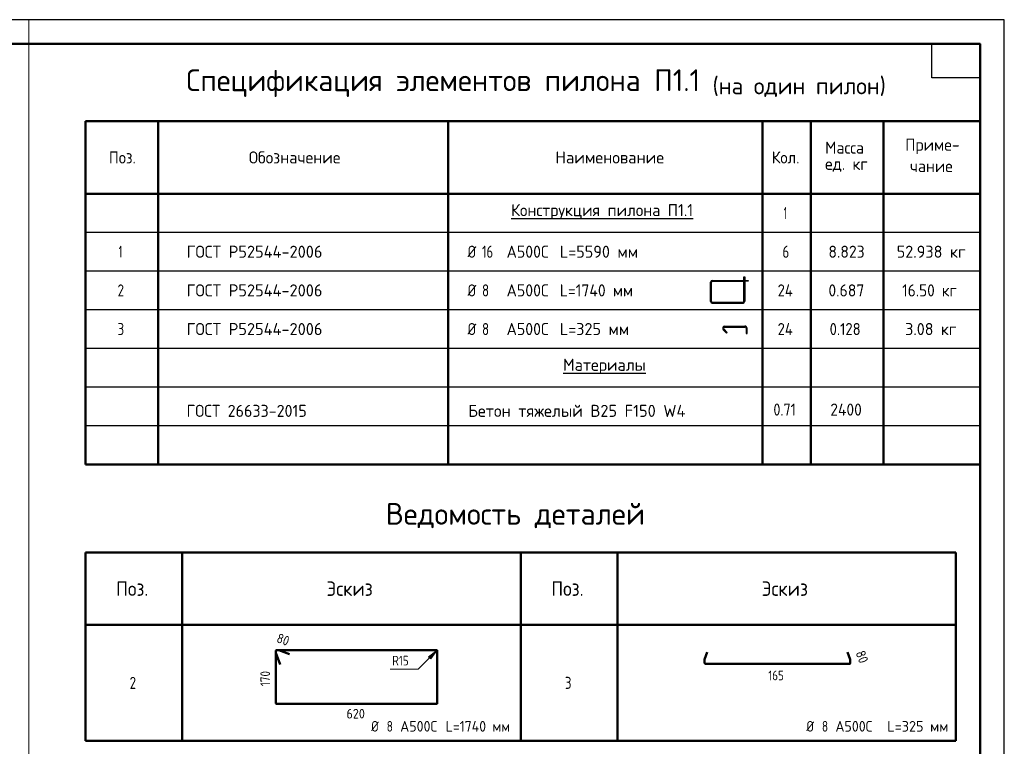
# Model space of a CAD drawing. Header units: millimetres. Extents: x 0 to 50400, y 0 to 35640.
# Tile 13 of 13: x 25966 to 50400, y 17602 to 35640. Entities that reach past the tile are written whole.
import ezdxf

# ---------------------------------------------------------------- set-up
doc = ezdxf.new("R2010")
doc.units = ezdxf.units.MM
doc.layers.add('Standard', color=7, linetype='Continuous', lineweight=25)
doc.layers.add('ДОП Верх по Х', color=7, linetype='Continuous', lineweight=25)
doc.styles.add('ISOCPEUR', font='txt')

msp = doc.modelspace()

# ---------------------------------------------------------------- hatches: boundary and pattern name
at = {"layer": 'Standard', "linetype": 'Continuous', "lineweight": 13, "transparency": 33554687}
msp.add_hatch(color=7, dxfattribs=at).paths.add_polyline_path([(36165, 19775), (36317, 19979), (36114, 19826)])

# ---------------------------------------------------------------- linework, layer by layer
at = {"layer": 'Standard', "color": 7, "linetype": 'Continuous', "lineweight": 50, "transparency": 33554687}
for p, q in [((49800, 33120), (27600, 33120)), ((27600, 33120), (27600, 31320)), ((29400, 33120), (29400, 31320)), ((36600, 33120), (36600, 31320)), ((44400, 33120), (44400, 31320)), ((45600, 33120), (45600, 31320)), ((47400, 33120), (47400, 31320)), ((49800, 33120), (49800, 31320)), ((49800, 32520), (49800, 27840)), ((49800, 31320), (27600, 31320)), ((27600, 31320), (27600, 24600)), ((29400, 31320), (29400, 24600)), ((36600, 31320), (36600, 24600)), ((44400, 31320), (44400, 24600)), ((45600, 31320), (45600, 24600)), ((47400, 31320), (47400, 24600)), ((49800, 24600), (27600, 24600)), ((27600, 22416), (38400, 22416)), ((27600, 17736), (27600, 22416)), ((30000, 17736), (30000, 22416)), ((38400, 22416), (49200, 22416)), ((38400, 17736), (38400, 22416)), ((40800, 17736), (40800, 22416)), ((49200, 17736), (49200, 22416)), ((49200, 20616), (27600, 20616)), ((27600, 17736), (49200, 17736))]:
    msp.add_line(p, q, dxfattribs=at)
at = {"layer": 'Standard', "color": 7, "linetype": 'Continuous', "lineweight": 35, "transparency": 33554687}
for p, q in [((49800, 33120), (49800, 24600)), ((49800, 32640), (49800, 24120))]:
    msp.add_line(p, q, dxfattribs=at)
at = {"layer": 'Standard', "color": 7, "linetype": 'Continuous', "lineweight": -3, "transparency": 33554687}
for p, q in [((49800, 30360), (27600, 30360)), ((49800, 29400), (27600, 29400)), ((43112, 28645), (43112, 29128)), ((43133, 28645), (43133, 29128)), ((43151, 29168), (43935, 29168)), ((43151, 29147), (43935, 29147)), ((43151, 28627), (43917, 28627)), ((43151, 28605), (43917, 28605)), ((49800, 28440), (27600, 28440)), ((43465, 28033), (43964, 28033)), ((43465, 28009), (43964, 28009)), ((49800, 27480), (27600, 27480)), ((49800, 26520), (27600, 26520)), ((49800, 25560), (27600, 25560))]:
    msp.add_line(p, q, dxfattribs=at)
at = {"layer": 'Standard', "color": 7, "linetype": 'Continuous', "lineweight": 13, "transparency": 33554687}
for p, q in [((36317, 19979), (36114, 19826)), ((36114, 19826), (36165, 19775)), ((36139, 19801), (36126, 19788)), ((36165, 19775), (36317, 19979)), ((36317, 19979), (36317, 19979)), ((36317, 19979), (36317, 19979)), ((36317, 19979), (36317, 19979))]:
    msp.add_line(p, q, dxfattribs=at)
at = {"layer": 'Standard', "color": 7, "linetype": 'Continuous', "lineweight": 25, "transparency": 33554687}
for points in [[(0, 0), (50400, 0), (50400, 35640), (0, 35640), (0, 0)], [(49800, 35040), (49800, 34200), (48600, 34200), (48600, 35040), (49800, 35040)]]:
    msp.add_lwpolyline(points, close=True, dxfattribs=at)
at = {"layer": 'Standard', "color": 220, "linetype": 'Continuous', "lineweight": 13, "transparency": 33554687}
for points in [[(50400, 35640), (0, 35640), (0, 0), (50400, 0), (50400, 35640)], [(50400, 35640), (26189, 35640), (26189, 0), (50400, 0), (50400, 35640)]]:
    msp.add_lwpolyline(points, dxfattribs=at)
at = {"layer": 'Standard', "color": 220, "linetype": 'Continuous', "lineweight": -3, "transparency": 33554687}
msp.add_lwpolyline([(50400, 35640), (0, 35640), (0, 0), (50400, 0), (50400, 35640)], dxfattribs=at)
at = {"layer": 'Standard', "color": 7, "linetype": 'Continuous', "lineweight": 50, "transparency": 33554687}
msp.add_lwpolyline([(2400, 35040), (49800, 35040), (49800, 600), (2400, 600), (2400, 35040)], close=True, dxfattribs=at)
at = {"layer": 'Standard', "color": 7, "linetype": 'Continuous', "lineweight": -3, "transparency": 33554687}
for points in [[(43935, 28645), (43935, 29258), (43957, 29258), (43957, 28645)], [(43957, 29168), (44047, 29168), (44047, 29147), (43957, 29147)], [(43427, 27942), (43508, 27862), (43524, 27878), (43444, 27958)], [(43994, 27979), (43994, 27852), (44017, 27852), (44017, 27980)]]:
    msp.add_lwpolyline(points, dxfattribs=at)
at = {"layer": 'Standard', "color": 7, "linetype": 'Continuous', "lineweight": 13, "transparency": 33554687}
msp.add_lwpolyline([(35159, 19520), (35858, 19520), (36317, 19979)], dxfattribs=at)
at = {"layer": 'Standard', "color": 7, "linetype": 'Continuous', "lineweight": -3, "transparency": 33554687}
for centre, radius, start, end in [((43151, 29128), 39.6, 90, 180), ((43151, 29128), 18, 90, 180), ((43151, 28645), 39.6, 180, 270), ((43151, 28645), 18, 180, 270), ((43917, 28645), 18, 270, 0), ((43917, 28645), 39.6, 270, 0), ((43465, 27980), 53.4, 90, 225), ((43465, 27979), 30, 90, 225), ((43964, 27980), 53.4, 0, 90), ((43964, 27979), 30, 0, 90)]:
    msp.add_arc(centre, radius, start, end, dxfattribs=at)
at = {"layer": 'ДОП Верх по Х', "color": 7, "linetype": 'Continuous', "lineweight": 50, "transparency": 33554687}
for p, q in [((32325, 19979), (32325, 18667)), ((32325, 19979), (32325, 19927)), ((32326, 19923), (32433, 19629)), ((32388, 19990), (32337, 19990)), ((36317, 19990), (32337, 19990)), ((32661, 19892), (32393, 19990)), ((36329, 18667), (36329, 19979)), ((42960, 19760), (43026, 19942)), ((46512, 19942), (46578, 19760)), ((42958, 19669), (42958, 19753)), ((46560, 19650), (42978, 19650)), ((46579, 19753), (46579, 19669)), ((32337, 18656), (36317, 18656))]:
    msp.add_line(p, q, dxfattribs=at)
for centre, radius, start, end in [((32337, 19979), 11.8, 90, 180), ((32337, 19979), 11.8, 90, 180), ((32337, 19927), 11.8, 180, 200), ((32388, 19979), 11.8, 70, 90), ((36317, 19979), 11.5, 0, 90), ((42978, 19753), 19.2, 160, 180), ((42978, 19669), 19.2, 180, 270), ((46560, 19669), 19.2, 270, 0), ((46560, 19753), 19.2, 0, 20), ((32337, 18667), 11.5, 180, 270), ((36317, 18667), 11.5, 270, 0)]:
    msp.add_arc(centre, radius, start, end, dxfattribs=at)

# ---------------------------------------------------------------- texts
at = {"layer": 'Standard', "color": 7, "linetype": 'Continuous', "lineweight": 50, "transparency": 33554687, "attachment_point": 7, "style": 'ISOCPEUR'}
for s, insert, char_height, width in [('\\W0.97;Спецификация элементов пилона П1.1', (30100, 33720), 540, 13053.87), ('\\W0.98; (на один пилон)', (42898, 33720), 420, 4571.5), ('\\W0.98;Ведомость деталей', (35052, 23016), 540, 6957.97)]:
    msp.add_mtext(s, dxfattribs=dict(at, insert=insert, char_height=char_height, width=width))
at = {"layer": 'Standard', "color": 7, "linetype": 'Continuous', "lineweight": 25, "transparency": 33554687, "attachment_point": 7, "style": 'ISOCPEUR'}
for s, insert, char_height, width in [('\\W0.95;Масса', (45953, 32313), 300, 1252.12), ('\\W0.96;Приме-', (47940, 32305), 300, 1462.49), ('\\W0.92;Поз.', (28181, 32070), 300, 872.98), ('\\W0.97;Обозначение', (31652, 32070), 300, 2499.42), ('\\W0.98;Наименование', (39261, 32070), 300, 2784.79), ('\\W0.93;Кол.', (44629, 32070), 300, 888.24), ('\\W0.95;ед. кг', (45953, 31863), 300, 1251.49), ('\\W0.95;чание', (48060, 31855), 300, 1221.23), ('\\W0.96;{\\LКонструкция пилона П1.1}', (38160, 30681), 300, 4821.93), ('\\W0.56;1', (44925, 30690), 300, 233.32), ('\\W0.56;1', (28425, 29730), 300, 233.34), ('\\W0.98;ГОСТ Р52544-2006', (30108, 29730), 300, 3625.19), ('\\W0.83;Ø', (37080, 29730), 300, 425.01), ('\\W0.75;16', (37439, 29730), 300, 472.28), ('\\W0.95;А500С', (38048, 29730), 300, 1251.48), ('\\W0.97;L=5590 мм', (39369, 29730), 300, 2064.19), ('\\W0.78;6', (44895, 29730), 300, 326.39), ('\\W0.94;8.823', (46035, 29730), 300, 1070.02), ('\\W0.97;52.938 кг', (47730, 29730), 300, 1883.67), ('\\W0.83;Ø', (37080, 28770), 300, 425.01), ('\\W0.78;2', (28395, 28770), 300, 326.42), ('\\W0.98;ГОСТ Р52544-2006', (30108, 28770), 300, 3625.19), ('\\W0.78;8', (37439, 28770), 300, 326.42), ('\\W0.95;А500С', (38048, 28770), 300, 1251.48), ('\\W0.94;L=1740 мм', (39369, 28770), 300, 2030.02), ('\\W0.88;24', (44775, 28770), 300, 581.99), ('\\W0.94;0.687', (46035, 28770), 300, 1070.02), ('\\W0.92;16.50 кг', (47865, 28770), 300, 1607.7), ('\\W0.78;3', (28395, 27810), 300, 326.42), ('\\W0.98;ГОСТ Р52544-2006', (30108, 27810), 300, 3625.19), ('\\W0.83;Ø', (37080, 27810), 300, 425.01), ('\\W0.78;8', (37439, 27810), 300, 326.42), ('\\W0.95;А500С', (38048, 27810), 300, 1251.48), ('\\W0.97;L=325 мм', (39369, 27810), 300, 1853.83), ('\\W0.88;24', (44775, 27810), 300, 581.99), ('\\W0.88;0.128', (46065, 27810), 300, 1001.11), ('\\W0.96;3.08 кг', (47940, 27810), 300, 1462.49), ('\\W0.97;{\\LМатериалы}', (39450, 26841), 300, 2244.64), ('\\W0.96;ГОСТ 26633-2015', (30106, 25779), 300, 3262.34), ('\\W0.98;Бетон тяжелый В25 F150 W4', (37097, 25779), 300, 5634.11), ('\\W0.85;0.71', (44670, 25811), 300, 786.4), ('\\W0.93;2400', (46082, 25811), 300, 1009.62), ('\\W0.92;Поз.', (28359, 21336), 360, 1047.58), ('\\W0.94;Эскиз', (33579, 21336), 360, 1411.34), ('\\W0.92;Поз.', (39159, 21336), 360, 1047.57), ('\\W0.94;Эскиз', (44379, 21336), 360, 1411.34), ('\\W0.78;2', (28695, 19026), 300, 326.42), ('\\W0.78;3', (39495, 19026), 300, 326.39), ('\\W0.83;Ø', (34688, 17966), 264, 374), ('\\W0.78;8', (35073, 17966), 264, 287.23), ('\\W0.95;А500С', (35408, 17966), 264, 1101.31), ('\\W0.94;L=1740 мм', (36538, 17966), 264, 1786.42), ('\\W0.83;Ø', (45488, 17966), 264, 374), ('\\W0.78;8', (45873, 17966), 264, 287.25), ('\\W0.95;А500С', (46208, 17966), 264, 1101.31), ('\\W0.97;L=325 мм', (47496, 17966), 264, 1631.37)]:
    msp.add_mtext(s, dxfattribs=dict(at, insert=insert, char_height=char_height, width=width))
at = {"layer": 'Standard', "color": 7, "linetype": 'Continuous', "lineweight": 18, "transparency": 33554687, "insert": (35210, 19608), "char_height": 240, "width": 579.73, "attachment_point": 7, "style": 'ISOCPEUR'}
msp.add_mtext('\\W0.83;R15', dxfattribs=at)
at = {"layer": 'ДОП Верх по Х', "color": 7, "linetype": 'Continuous', "lineweight": 18, "transparency": 33554687, "char_height": 240, "attachment_point": 7, "style": 'ISOCPEUR'}
for s, insert, width, rotation in [('\\W0.87;80', (32320, 20191), 440.65, 340), ('\\W0.87;80', (46705, 19923), 440.66, 290), ('\\W0.83;170', (32179, 19095), 554.8, 90)]:
    msp.add_mtext(s, dxfattribs=dict(at, insert=insert, width=width, rotation=rotation))
for s, insert, width in [('\\W0.83;165', (44541, 19241), 554.8), ('\\W0.91;620', (34075, 18292), 613.09)]:
    msp.add_mtext(s, dxfattribs=dict(at, insert=insert, width=width))

doc.saveas('drawing.dxf')
